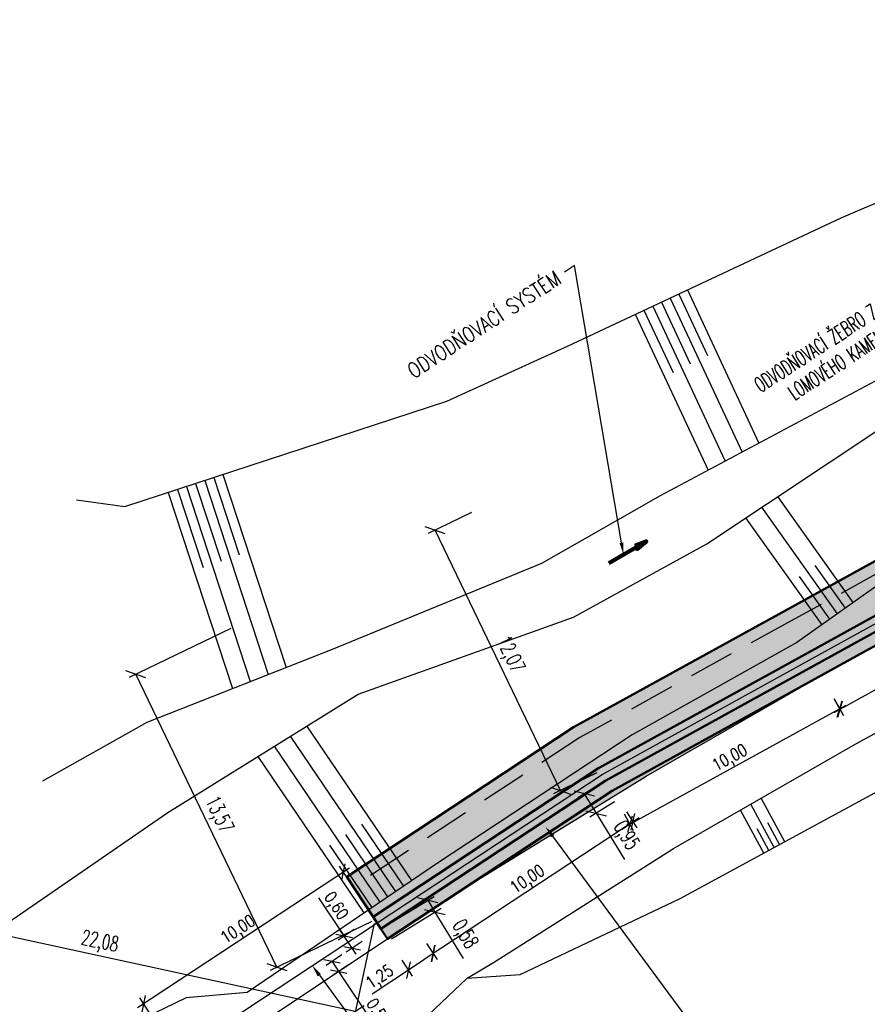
# Model space of a CAD drawing. Header units: metres. Extents: x -912764 to -454925, y -2226138 to -1112338.
# Tile 5 of 256: x -456774 to -456738, y -1112939 to -1112898. Entities that reach past the tile are written whole.
import ezdxf
from ezdxf import colors
from ezdxf.entities.mleader import LeaderData, LeaderLine
from ezdxf.math import Vec2, Vec3

# ---------------------------------------------------------------- set-up
doc = ezdxf.new("R2010")
doc.units = ezdxf.units.M
for name, pattern in [('DGN Style 2', [1000, 600, -400]), ('ČÁRKOVANÁ', [19.05, 12.7, -6.35]), ('ČÁRKOVANÁ2', [9.525, 6.35, -3.175])]:
    doc.linetypes.add(name, pattern=pattern)
doc.layers.add('!řezy tenká', color=1, linetype='Continuous')
for name, color, linetype, lineweight in [('_NOVÝ STAV', 1, 'Continuous', 30), ('_NOVÝ STAV - POPISKY', 1, 'Continuous', 30), ('_NOVÝ STAV - POPISKY KATASTR', 7, 'Continuous', 30), ('Komunikace', 7, 'Continuous', 0), ('Terenni_hrany', 7, 'Continuous', 0), ('Terenni_srafy', 7, 'Continuous', 0)]:
    doc.layers.add(name, color=color, linetype=linetype, lineweight=lineweight)
doc.styles.add('Romans-Uzke', font='romans.shx', dxfattribs={"width": 0.6, "height": 2.5})
doc.styles.add('Romans2mm', font='romans.shx', dxfattribs={"width": 0.8, "height": 2})
doc.styles.get("Standard").update_dxf_attribs({"font": 'simplex.shx', "width": 0.9})
doc.styles.add('StandardUzky', font='simplex.shx', dxfattribs={"width": 0.65})
doc.linetypes.add('PLOTSVODL', pattern='A,5,[101,civil.shx,S=1,R=0,X=0,Y=0],5', length=10)
doc.dimstyles.new('ISO-25', dxfattribs={"dimtxt": 2.5, "dimasz": 2.5, "dimexe": 1.25, "dimexo": 0.625, "dimtad": 1, "dimtxsty": 'Standard', "dimcen": 2.5, "dimadec": 0, "dimazin": 0, "dimtfac": 1, "dimtmove": 0, "dimatfit": 3, "dimfxl": 1, "dimarcsym": 0})
doc.dimstyles.new('Koty2mm CS', dxfattribs={"dimtxt": 2, "dimasz": 2, "dimexe": 1.2, "dimexo": 5, "dimgap": 0.3, "dimtad": 1, "dimzin": 0, "dimtxsty": 'Romans2mm', "dimblk": 'OBLIQUE', "dimcen": 2, "dimdle": 1.2, "dimclrd": 256, "dimclre": 256, "dimclrt": 256, "dimadec": 0, "dimazin": 0, "dimtfac": 1, "dimtofl": 0, "dimtmove": 0, "dimatfit": 3, "dimfxl": 2, "dimfxlon": 1, "dimtolj": 1, "dimtzin": 0, "dimlwd": -1, "dimlwe": -1, "dimarcsym": 0})
doc.dimstyles.new('RomansPolomer', dxfattribs={"dimtxt": 2, "dimasz": 2, "dimexe": 1, "dimexo": 2, "dimgap": 1, "dimtad": 1, "dimzin": 1, "dimtxsty": 'Romans-Uzke', "dimcen": 0, "dimadec": 0, "dimazin": 0, "dimtfac": 1, "dimtofl": 0, "dimtmove": 0, "dimatfit": 3, "dimfxl": 3, "dimfxlon": 1, "dimarcsym": 0})

# ---------------------------------------------------------------- blocks, each defined once
blk = doc.blocks.new('_Oblique')
at = {"color": 0, "linetype": 'ByBlock', "lineweight": -2}
blk.add_line((-0.5, -0.5), (0.5, 0.5), dxfattribs=at)
blk = doc.blocks.new('*D166')
at = {"layer": '_NOVÝ STAV - POPISKY', "transparency": 16777216}
for p, q in [((-456760.134, -1112937.002), (-456760.8, -1112937.446)), ((-456760.55, -1112937.279), (-456760.106, -1112937.945)), ((-456759.857, -1112937.418), (-456760.522, -1112937.862)), ((-456760.273, -1112937.695), (-456758.594, -1112940.213))]:
    blk.add_line(p, q, dxfattribs=at)
at = {"layer": 'Defpoints', "color": 0, "transparency": 16777216}
for p in [(-456758.104, -1112935.648), (-456757.826, -1112936.064), (-456760.55, -1112937.279)]:
    blk.add_point(p, dxfattribs=at)
at = {"layer": '_NOVÝ STAV - POPISKY', "transparency": 16777216, "xscale": 0.5, "yscale": 0.5, "zscale": 0.5}
for p, rotation in [((-456760.55, -1112937.279), 123.6900675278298), ((-456760.273, -1112937.695), 303.6900675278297)]:
    blk.add_blockref('_Oblique', p, dxfattribs=dict(at, rotation=rotation))
at = {"layer": '_NOVÝ STAV - POPISKY', "transparency": 16777216, "insert": (-456758.664, -1112939.436), "char_height": 0.5, "attachment_point": 5, "rotation": 303.6901, "style": 'Romans2mm'}
blk.add_mtext('\\A1;0,50', dxfattribs=at)
blk = doc.blocks.new('*D165')
at = {"layer": '_NOVÝ STAV - POPISKY', "transparency": 16777216}
for p, q in [((-456761.114, -1112934.624), (-456760.044, -1112936.228)), ((-456759.628, -1112935.95), (-456760.294, -1112936.394)), ((-456759.545, -1112936.977), (-456760.211, -1112935.978)), ((-456759.296, -1112936.45), (-456759.961, -1112936.893))]:
    blk.add_line(p, q, dxfattribs=at)
at = {"layer": 'Defpoints', "color": 0, "transparency": 16777216}
for p in [(-456758.433, -1112935.153), (-456758.101, -1112935.653), (-456760.044, -1112936.228)]:
    blk.add_point(p, dxfattribs=at)
at = {"layer": '_NOVÝ STAV - POPISKY', "transparency": 16777216, "xscale": 0.5, "yscale": 0.5, "zscale": 0.5}
for p, rotation in [((-456760.044, -1112936.228), 123.6900675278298), ((-456759.712, -1112936.727), 303.6900675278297)]:
    blk.add_blockref('_Oblique', p, dxfattribs=dict(at, rotation=rotation))
at = {"layer": '_NOVÝ STAV - POPISKY', "transparency": 16777216, "insert": (-456760.424, -1112934.986), "char_height": 0.5, "attachment_point": 5, "rotation": 303.6901, "style": 'Romans2mm'}
blk.add_mtext('\\A1;0,60', dxfattribs=at)
blk = doc.blocks.new('*D237')
at = {"layer": '_NOVÝ STAV - POPISKY', "transparency": 16777216}
for p, q in [((-456730.818, -1112921.487), (-456730.431, -1112922.187)), ((-456730.313, -1112921.779), (-456739.596, -1112926.898)), ((-456739.574, -1112926.316), (-456739.188, -1112927.016))]:
    blk.add_line(p, q, dxfattribs=at)
at = {"layer": 'Defpoints', "color": 0, "transparency": 16777216}
for p in [(-456731.599, -1112920.07), (-456740.355, -1112924.899), (-456739.333, -1112926.753)]:
    blk.add_point(p, dxfattribs=at)
at = {"layer": '_NOVÝ STAV - POPISKY', "transparency": 16777216, "xscale": 0.5, "yscale": 0.5, "zscale": 0.5}
for p, rotation in [((-456730.576, -1112921.924), 28.87525429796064), ((-456739.333, -1112926.753), 208.8752542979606)]:
    blk.add_blockref('_Oblique', p, dxfattribs=dict(at, rotation=rotation))
at = {"layer": '_NOVÝ STAV - POPISKY', "transparency": 16777216, "insert": (-456735.134, -1112924.013), "char_height": 0.5, "attachment_point": 5, "rotation": 28.8753, "style": 'Romans2mm'}
blk.add_mtext('\\A1;10,00', dxfattribs=at)
blk = doc.blocks.new('*D236')
at = {"layer": '_NOVÝ STAV - POPISKY', "transparency": 16777216}
for p, q in [((-456739.586, -1112926.3), (-456739.201, -1112927.001)), ((-456739.082, -1112926.594), (-456748.373, -1112931.697)), ((-456748.351, -1112931.114), (-456747.966, -1112931.816))]:
    blk.add_line(p, q, dxfattribs=at)
at = {"layer": 'Defpoints', "color": 0, "transparency": 16777216}
for p in [(-456740.347, -1112924.914), (-456749.112, -1112929.728), (-456748.11, -1112931.553)]:
    blk.add_point(p, dxfattribs=at)
at = {"layer": '_NOVÝ STAV - POPISKY', "transparency": 16777216, "xscale": 0.5, "yscale": 0.5, "zscale": 0.5}
for p, rotation in [((-456739.345, -1112926.738), 28.7783684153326), ((-456748.11, -1112931.553), 208.7783684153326)]:
    blk.add_blockref('_Oblique', p, dxfattribs=dict(at, rotation=rotation))
at = {"layer": '_NOVÝ STAV - POPISKY', "transparency": 16777216, "insert": (-456743.907, -1112928.819), "char_height": 0.5, "attachment_point": 5, "rotation": 28.7784, "style": 'Romans2mm'}
blk.add_mtext('\\A1;10,00', dxfattribs=at)
blk = doc.blocks.new('*D234')
at = {"layer": '_NOVÝ STAV - POPISKY', "transparency": 16777216}
for p, q in [((-456747.726, -1112931.288), (-456756.579, -1112937.118)), ((-456748.252, -1112931.035), (-456747.812, -1112931.703)), ((-456756.603, -1112936.535), (-456756.163, -1112937.203))]:
    blk.add_line(p, q, dxfattribs=at)
at = {"layer": 'Defpoints', "color": 0, "transparency": 16777216}
for p in [(-456749.112, -1112929.728), (-456757.464, -1112935.229), (-456756.328, -1112936.953)]:
    blk.add_point(p, dxfattribs=at)
at = {"layer": '_NOVÝ STAV - POPISKY', "transparency": 16777216, "xscale": 0.5, "yscale": 0.5, "zscale": 0.5}
for p, rotation in [((-456747.977, -1112931.453), 33.36789209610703), ((-456756.328, -1112936.953), 213.367892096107)]:
    blk.add_blockref('_Oblique', p, dxfattribs=dict(at, rotation=rotation))
at = {"layer": '_NOVÝ STAV - POPISKY', "transparency": 16777216, "insert": (-456752.357, -1112933.891), "char_height": 0.5, "attachment_point": 5, "rotation": 33.3679, "style": 'Romans2mm'}
blk.add_mtext('\\A1;10,00', dxfattribs=at)
blk = doc.blocks.new('*D235')
at = {"layer": '_NOVÝ STAV - POPISKY', "transparency": 16777216}
for p, q in [((-456756.597, -1112936.535), (-456756.155, -1112937.201)), ((-456756.071, -1112936.786), (-456757.362, -1112937.643)), ((-456757.639, -1112937.226), (-456757.196, -1112937.893)), ((-456757.362, -1112937.643), (-456758.872, -1112938.644))]:
    blk.add_line(p, q, dxfattribs=at)
at = {"layer": 'Defpoints', "color": 0, "transparency": 16777216}
for p in [(-456757.464, -1112935.229), (-456758.505, -1112935.92), (-456757.362, -1112937.643)]:
    blk.add_point(p, dxfattribs=at)
at = {"layer": '_NOVÝ STAV - POPISKY', "transparency": 16777216, "xscale": 0.5, "yscale": 0.5, "zscale": 0.5}
for p, rotation in [((-456756.321, -1112936.952), 33.56132303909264), ((-456757.362, -1112937.643), 213.5613230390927)]:
    blk.add_blockref('_Oblique', p, dxfattribs=dict(at, rotation=rotation))
at = {"layer": '_NOVÝ STAV - POPISKY', "transparency": 16777216, "insert": (-456758.531, -1112937.971), "char_height": 0.5, "attachment_point": 5, "rotation": 33.5613, "style": 'Romans2mm'}
blk.add_mtext('\\A1;1,25', dxfattribs=at)
blk = doc.blocks.new('*D278')
at = {"layer": '_NOVÝ STAV - POPISKY KATASTR', "color": 0, "lineweight": -2, "transparency": 16777216}
for p, q in [((-456749.245, -1112929.81), (-456750.278, -1112930.443)), ((-456750.012, -1112930.28), (-456749.516, -1112931.09)), ((-456748.749, -1112930.62), (-456749.782, -1112931.253)), ((-456749.516, -1112931.09), (-456748.33, -1112933.026))]:
    blk.add_line(p, q, dxfattribs=at)
at = {"layer": 'Defpoints', "color": 0, "lineweight": 50, "transparency": 16777216}
for p in [(-456749.112, -1112929.728), (-456748.616, -1112930.538), (-456749.516, -1112931.09)]:
    blk.add_point(p, dxfattribs=at)
at = {"layer": '_NOVÝ STAV - POPISKY KATASTR', "color": 0, "lineweight": -2, "transparency": 16777216, "xscale": 0.625, "yscale": 0.625, "zscale": 0.625}
for p, rotation in [((-456750.012, -1112930.28), 121.4882018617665), ((-456749.516, -1112931.09), 301.4882018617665)]:
    blk.add_blockref('_Oblique', p, dxfattribs=dict(at, rotation=rotation))
at = {"layer": '_NOVÝ STAV - POPISKY KATASTR', "color": 0, "transparency": 16777216, "insert": (-456748.309, -1112932.048), "char_height": 0.625, "attachment_point": 5, "rotation": 301.4882, "style": 'StandardUzky'}
blk.add_mtext('0,95', dxfattribs=at)
blk = doc.blocks.new('*D279')
at = {"layer": '_NOVÝ STAV - POPISKY KATASTR', "color": 0, "lineweight": -2, "transparency": 16777216}
for p, q in [((-456758.372, -1112935.838), (-456756.288, -1112934.561)), ((-456758.071, -1112936.33), (-456755.987, -1112935.053)), ((-456756.554, -1112934.725), (-456756.253, -1112935.216)), ((-456756.253, -1112935.216), (-456755.067, -1112937.153))]:
    blk.add_line(p, q, dxfattribs=at)
at = {"layer": 'Defpoints', "color": 0, "lineweight": 50, "transparency": 16777216}
for p in [(-456756.253, -1112935.216), (-456758.505, -1112935.92), (-456758.204, -1112936.411)]:
    blk.add_point(p, dxfattribs=at)
at = {"layer": '_NOVÝ STAV - POPISKY KATASTR', "color": 0, "lineweight": -2, "transparency": 16777216, "xscale": 0.625, "yscale": 0.625, "zscale": 0.625}
for p, rotation in [((-456756.554, -1112934.725), 121.4882018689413), ((-456756.253, -1112935.216), 301.4882018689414)]:
    blk.add_blockref('_Oblique', p, dxfattribs=dict(at, rotation=rotation))
at = {"layer": '_NOVÝ STAV - POPISKY KATASTR', "color": 0, "transparency": 16777216, "insert": (-456755.046, -1112936.175), "char_height": 0.625, "attachment_point": 5, "rotation": 301.4882, "style": 'StandardUzky'}
blk.add_mtext('0,58', dxfattribs=at)
blk = doc.blocks.new('*D280')
at = {"layer": '_NOVÝ STAV - POPISKY KATASTR', "color": 0, "lineweight": -2, "transparency": 16777216}
for p, q in [((-456764.781, -1112923.384), (-456769.02, -1112925.425)), ((-456762.851, -1112937.517), (-456768.739, -1112925.289)), ((-456758.894, -1112935.612), (-456763.133, -1112937.653))]:
    blk.add_line(p, q, dxfattribs=at)
at = {"layer": 'Defpoints', "color": 0, "lineweight": 50, "transparency": 16777216}
for p in [(-456764.64, -1112923.316), (-456768.739, -1112925.289), (-456758.753, -1112935.544)]:
    blk.add_point(p, dxfattribs=at)
at = {"layer": '_NOVÝ STAV - POPISKY KATASTR', "color": 0, "lineweight": -2, "transparency": 16777216, "xscale": 0.625, "yscale": 0.625, "zscale": 0.625}
for p, rotation in [((-456768.739, -1112925.289), 115.709445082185), ((-456762.851, -1112937.517), 295.709445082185)]:
    blk.add_blockref('_Oblique', p, dxfattribs=dict(at, rotation=rotation))
at = {"layer": '_NOVÝ STAV - POPISKY KATASTR', "color": 0, "transparency": 16777216, "insert": (-456765.319, -1112931.174), "char_height": 0.625, "attachment_point": 5, "rotation": 295.7094, "style": 'StandardUzky'}
blk.add_mtext('13,57', dxfattribs=at)
blk = doc.blocks.new('*D281')
at = {"layer": '_NOVÝ STAV - POPISKY KATASTR', "color": 0, "lineweight": -2, "transparency": 16777216}
for p, q in [((-456754.72, -1112918.539), (-456756.529, -1112919.41)), ((-456751.013, -1112930.146), (-456756.247, -1112919.275)), ((-456749.486, -1112929.411), (-456751.294, -1112930.282))]:
    blk.add_line(p, q, dxfattribs=at)
at = {"layer": 'Defpoints', "color": 0, "lineweight": 50, "transparency": 16777216}
for p in [(-456754.579, -1112918.472), (-456756.247, -1112919.275), (-456749.345, -1112929.343)]:
    blk.add_point(p, dxfattribs=at)
at = {"layer": '_NOVÝ STAV - POPISKY KATASTR', "color": 0, "lineweight": -2, "transparency": 16777216, "xscale": 0.625, "yscale": 0.625, "zscale": 0.625}
for p, rotation in [((-456756.247, -1112919.275), 115.7094450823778), ((-456751.013, -1112930.146), 295.7094450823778)]:
    blk.add_blockref('_Oblique', p, dxfattribs=dict(at, rotation=rotation))
at = {"layer": '_NOVÝ STAV - POPISKY KATASTR', "color": 0, "transparency": 16777216, "insert": (-456753.154, -1112924.481), "char_height": 0.625, "attachment_point": 5, "rotation": 295.7094, "style": 'StandardUzky'}
blk.add_mtext('12,07', dxfattribs=at)
blk = doc.blocks.new('*D471')
at = {"layer": '_NOVÝ STAV - POPISKY KATASTR', "color": 0, "lineweight": -2, "transparency": 16777216}
for p, q in [((-456780.363, -1112931.023), (-456781.222, -1112934.989)), ((-456781.156, -1112934.684), (-456759.579, -1112939.358)), ((-456758.786, -1112935.697), (-456759.645, -1112939.663))]:
    blk.add_line(p, q, dxfattribs=at)
at = {"layer": 'Defpoints', "color": 0, "transparency": 16777216}
for p in [(-456780.33, -1112930.87), (-456758.753, -1112935.544), (-456759.579, -1112939.358)]:
    blk.add_point(p, dxfattribs=at)
at = {"layer": '_NOVÝ STAV - POPISKY KATASTR', "color": 0, "lineweight": -2, "transparency": 16777216, "xscale": 0.625, "yscale": 0.625, "zscale": 0.625}
for p, rotation in [((-456781.156, -1112934.684), 167.7775759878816), ((-456759.579, -1112939.358), 347.7775759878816)]:
    blk.add_blockref('_Oblique', p, dxfattribs=dict(at, rotation=rotation))
at = {"layer": '_NOVÝ STAV - POPISKY KATASTR', "color": 0, "transparency": 16777216, "insert": (-456770.256, -1112936.504), "char_height": 0.625, "attachment_point": 5, "rotation": 347.7776, "style": 'StandardUzky'}
blk.add_mtext('22,08', dxfattribs=at)
blk = doc.blocks.new('*D1085')
at = {"layer": '_NOVÝ STAV - POPISKY', "transparency": 16777216}
for p, q in [((-456759.819, -1112933.381), (-456768.669, -1112939.215)), ((-456759.794, -1112933.964), (-456760.235, -1112933.296)), ((-456768.144, -1112939.467), (-456768.584, -1112938.799))]:
    blk.add_line(p, q, dxfattribs=at)
at = {"layer": 'Defpoints', "color": 0, "transparency": 16777216}
for p in [(-456758.67, -1112935.669), (-456768.419, -1112939.05), (-456767.02, -1112941.172)]:
    blk.add_point(p, dxfattribs=at)
at = {"layer": '_NOVÝ STAV - POPISKY', "transparency": 16777216, "xscale": 0.5, "yscale": 0.5, "zscale": 0.5}
for p, rotation in [((-456760.069, -1112933.546), 33.38938439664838), ((-456768.419, -1112939.05), 213.3893843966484)]:
    blk.add_blockref('_Oblique', p, dxfattribs=dict(at, rotation=rotation))
at = {"layer": '_NOVÝ STAV - POPISKY', "transparency": 16777216, "insert": (-456764.449, -1112935.987), "char_height": 0.5, "attachment_point": 5, "rotation": 33.3894, "style": 'Romans2mm'}
blk.add_mtext('\\A1;10,00', dxfattribs=at)

msp = doc.modelspace()

# ---------------------------------------------------------------- hatches: boundary and pattern name
at = {"layer": '_NOVÝ STAV', "lineweight": 9, "transparency": 33554687}
h = msp.add_hatch(dxfattribs=at)
h.set_pattern_fill('AR-CONC', color=1, scale=0.005)
h.paths.add_polyline_path([(-456750.4573, -1112927.5012), (-456759.9361, -1112933.7488), (-456758.8354, -1112935.4187), (-456749.4225, -1112929.2145), (-456740.645, -1112924.374), (-456731.8883, -1112919.545), (-456723.1625, -1112914.733), (-456715.0028, -1112908.8869), (-456705.6052, -1112905.1461), (-456695.8586, -1112902.7569), (-456686.2471, -1112900.181), (-456677.1144, -1112896.2685), (-456668.4528, -1112891.7967), (-456650.4298, -1112882.4915), (-456640.7622, -1112879.4888), (-456630.6903, -1112879.3485), (-456620.7356, -1112878.7471), (-456620.9001, -1112876.7534), (-456630.7646, -1112877.3493), (-456641.0792, -1112877.493), (-456651.191, -1112880.6337), (-456669.3703, -1112890.0196), (-456677.968, -1112894.4584), (-456686.9031, -1112898.2862), (-456696.3556, -1112900.8195), (-456706.216, -1112903.2366), (-456715.9692, -1112907.1189), (-456724.2316, -1112913.0386)])
at = {"layer": '_NOVÝ STAV', "lineweight": 18}
h = msp.add_hatch(dxfattribs=at)
h.set_pattern_fill('ANSI36', color=256, scale=0.1, angle=45)
h.set_pattern_definition([(90, (616.94583, 0), (-0.3175, 0.555625), [0.79375, -0.15875, 0, -0.15875])])
h.paths.add_polyline_path([(-456685.3116, -1112899.7802), (-456685.3393, -1112900.4448), (-456676.8583, -1112896.8115), (-456668.1776, -1112892.3299), (-456650.2015, -1112883.0489), (-456640.6671, -1112880.0875), (-456630.668, -1112879.9482), (-456620.6862, -1112879.3452), (-456620.7356, -1112878.7471), (-456630.6903, -1112879.3485), (-456640.7622, -1112879.4888), (-456650.4298, -1112882.4915), (-456668.4528, -1112891.7967), (-456677.1144, -1112896.2685)])
h.paths.add_polyline_path([(-456732.8316, -1112920.0652), (-456732.8608, -1112920.7665), (-456722.8418, -1112915.2414), (-456714.7129, -1112909.4173), (-456705.4219, -1112905.7189), (-456695.7095, -1112903.3381), (-456686.0503, -1112900.7494), (-456685.799, -1112900.6417), (-456685.7714, -1112899.9772), (-456686.2471, -1112900.181), (-456695.8586, -1112902.7569), (-456705.6052, -1112905.1461), (-456715.0028, -1112908.8869), (-456723.1625, -1112914.733)])
h.paths.add_polyline_path([(-456733.2986, -1112921.0079), (-456733.2695, -1112920.3067), (-456749.4225, -1112929.2145), (-456758.8354, -1112935.4187), (-456758.5052, -1112935.9196), (-456749.112, -1112929.7285)])
at = {"layer": '_NOVÝ STAV', "transparency": 33554559}
h = msp.add_hatch(color=9, dxfattribs=at)
h.dxf.hatch_style = 1
h.paths.add_polyline_path([(-456714.4713, -1112909.8592), (-456705.2692, -1112906.1963), (-456695.5852, -1112903.8224), (-456685.8863, -1112901.2231), (-456676.6449, -1112897.2641), (-456667.9482, -1112892.7742), (-456650.0112, -1112883.5133), (-456640.5878, -1112880.5865), (-456630.6495, -1112880.448), (-456620.6561, -1112879.8443), (-456620.6862, -1112879.3452), (-456630.668, -1112879.9482), (-456640.6671, -1112880.0875), (-456650.2015, -1112883.0489), (-456668.1776, -1112892.3299), (-456676.8583, -1112896.8115), (-456686.0503, -1112900.7494), (-456695.7095, -1112903.3381), (-456705.4219, -1112905.7189), (-456714.7129, -1112909.4173), (-456722.8418, -1112915.2414), (-456731.5986, -1112920.0704), (-456740.3553, -1112924.8994), (-456749.112, -1112929.7285), (-456758.5052, -1112935.9196), (-456758.2279, -1112936.3357), (-456748.8533, -1112930.1568), (-456740.1139, -1112925.3373), (-456731.3571, -1112920.5082), (-456722.5746, -1112915.665)])
at = {"layer": '_NOVÝ STAV', "lineweight": 50, "transparency": 33554508}
h = msp.add_hatch(color=41, dxfattribs=at)
h.dxf.hatch_style = 1
h.paths.add_polyline_path([(-456620.6561, -1112879.8443), (-456630.6495, -1112880.448), (-456627.92, -1112880.41), (-456624.2, -1112880.4), (-456620.6559, -1112879.8465)])
h.paths.add_polyline_path([(-456650.0112, -1112883.5133), (-456659.0574, -1112888.1839), (-456649.89, -1112883.72), (-456645.32, -1112882.08), (-456641.17, -1112880.98), (-456637.97, -1112880.55), (-456640.5878, -1112880.5865)])
h.paths.add_polyline_path([(-456722.3487, -1112916.1143), (-456722.5746, -1112915.665), (-456748.8533, -1112930.1568), (-456754.9747, -1112934.1915), (-456747.43, -1112929.54), (-456740.28, -1112925.44), (-456734.12, -1112922.08), (-456732.84, -1112921.42), (-456732.17, -1112921.12), (-456729.65, -1112919.77), (-456726.1, -1112918)])
h.paths.add_polyline_path([(-456685.8863, -1112901.2231), (-456685.8745, -1112901.251), (-456677.6, -1112897.73), (-456672.13, -1112895.1), (-456670.24, -1112893.99), (-456666.69, -1112892.26), (-456662.34, -1112889.95), (-456659.0869, -1112888.1991), (-456667.9482, -1112892.7742), (-456676.6449, -1112897.2641)])

# ---------------------------------------------------------------- linework, layer by layer
at = {"layer": '_NOVÝ STAV', "color": 1, "lineweight": 50, "ltscale": 0.3}
for points in [[(-456620.9001, -1112876.7534), (-456630.7646, -1112877.3493), (-456641.0792, -1112877.493), (-456651.191, -1112880.6337), (-456669.3703, -1112890.0196), (-456677.968, -1112894.4584), (-456686.9031, -1112898.2862), (-456696.3556, -1112900.8195), (-456706.216, -1112903.2366), (-456715.9692, -1112907.1189), (-456724.2316, -1112913.0386), (-456732.8541, -1112917.7937), (-456741.6109, -1112922.6227), (-456750.4573, -1112927.5012), (-456759.9361, -1112933.7488)], [(-456758.5052, -1112935.9196), (-456758.5052, -1112935.9196), (-456758.8354, -1112935.4187), (-456749.4225, -1112929.2145), (-456740.645, -1112924.374), (-456731.8883, -1112919.545), (-456723.1625, -1112914.733), (-456715.0028, -1112908.8869), (-456705.6052, -1112905.1461), (-456695.8586, -1112902.7569), (-456686.2471, -1112900.181), (-456677.1144, -1112896.2685), (-456668.4528, -1112891.7967), (-456650.4298, -1112882.4915), (-456640.7622, -1112879.4888), (-456630.6903, -1112879.3485), (-456620.7356, -1112878.7471)], [(-456758.5052, -1112935.9196), (-456749.112, -1112929.7285), (-456740.3553, -1112924.8994), (-456731.5986, -1112920.0704), (-456722.8418, -1112915.2414), (-456714.7129, -1112909.4173), (-456705.4219, -1112905.7189), (-456695.7095, -1112903.3381), (-456686.0503, -1112900.7494), (-456676.8583, -1112896.8115), (-456668.1776, -1112892.3299), (-456650.2015, -1112883.0489), (-456640.6671, -1112880.0875), (-456630.668, -1112879.9482), (-456620.6994, -1112879.346)], [(-456758.5052, -1112935.9196), (-456758.2279, -1112936.3357), (-456748.8533, -1112930.1568), (-456740.1139, -1112925.3373), (-456731.3571, -1112920.5082), (-456722.5746, -1112915.665), (-456714.4713, -1112909.8592), (-456705.2692, -1112906.1963), (-456695.5852, -1112903.8224), (-456685.8863, -1112901.2231), (-456676.6449, -1112897.2641), (-456667.9482, -1112892.7742), (-456650.0112, -1112883.5133), (-456640.5878, -1112880.5865), (-456630.6495, -1112880.448), (-456620.6561, -1112879.8443)], [(-456758.8354, -1112935.4187), (-456759.9361, -1112933.7488)]]:
    msp.add_lwpolyline(points, dxfattribs=at)
at = {"layer": '_NOVÝ STAV', "color": 1, "linetype": 'ČÁRKOVANÁ2', "lineweight": 25, "ltscale": 0.3}
msp.add_lwpolyline([(-456620.8699, -1112877.2525), (-456630.746, -1112877.8491), (-456641, -1112877.992), (-456651.0007, -1112881.0981), (-456669.141, -1112890.4639), (-456677.7546, -1112894.9109), (-456686.7391, -1112898.7599), (-456696.2313, -1112901.3039), (-456706.0633, -1112903.7139), (-456715.7276, -1112907.5609), (-456723.9643, -1112913.4622), (-456732.6127, -1112918.2315), (-456741.3694, -1112923.0605), (-456750.1986, -1112927.9295), (-456759.6609, -1112934.1663)], dxfattribs=at)
at = {"layer": '_NOVÝ STAV', "color": 32, "linetype": 'PLOTSVODL', "lineweight": 30, "ltscale": 0.5}
msp.add_lwpolyline([(-456767.0198, -1112941.1724), (-456762.8451, -1112938.4208), (-456758.6703, -1112935.6692), (-456749.2673, -1112929.4715), (-456740.5002, -1112924.6367), (-456731.7434, -1112919.8077), (-456723.0022, -1112914.9872), (-456714.8579, -1112909.1521), (-456705.5135, -1112905.4325), (-456695.784, -1112903.0475), (-456686.1487, -1112900.4652), (-456676.9864, -1112896.54), (-456668.3152, -1112892.0633), (-456650.3156, -1112882.7702), (-456640.7146, -1112879.7882), (-456630.6792, -1112879.6484), (-456620.711, -1112879.0462), (-456615.8327, -1112877.9492)], dxfattribs=at)
at = {"layer": 'Komunikace', "color": 7, "linetype": 'Continuous', "lineweight": 30, "flags": 128}
for points in [[(-456803.8113, -1112954.5092), (-456798.85, -1112953.35), (-456784.7, -1112949.78), (-456773.82, -1112945.7), (-456769.66, -1112943.59), (-456763.7, -1112939.98), (-456755.54, -1112934.54), (-456747.43, -1112929.54), (-456740.28, -1112925.44), (-456734.12, -1112922.08), (-456732.84, -1112921.42), (-456732.17, -1112921.12), (-456729.65, -1112919.77), (-456726.1, -1112918), (-456716.81, -1112913.33), (-456711.3, -1112910.99)], [(-456803.0047, -1112957.5204), (-456798.03, -1112956.29), (-456783.78, -1112952.77), (-456772.82, -1112948.75), (-456761.38, -1112944.11), (-456754.91, -1112937.98), (-456753.81, -1112937.33), (-456746.28, -1112932.57), (-456738.67, -1112928.19), (-456731.31, -1112924.19), (-456724.41, -1112920.92), (-456715.4, -1112916.22), (-456710.13, -1112913.9)]]:
    msp.add_lwpolyline(points, dxfattribs=at)
at = {"layer": 'Terenni_hrany', "color": 7, "linetype": 'DGN Style 2', "lineweight": 30, "flags": 128}
msp.add_lwpolyline([(-456789.72, -1112945.65), (-456786.56, -1112942.78), (-456777.75, -1112938.18), (-456767.41, -1112931.06), (-456759.46, -1112926.12), (-456750.47, -1112922.91), (-456744.9, -1112919.84), (-456735.98, -1112913.92), (-456733.36, -1112911.72), (-456730.37, -1112909.98), (-456729.48, -1112909.55), (-456726.62, -1112907.92), (-456724.65, -1112907.09), (-456722.12, -1112906.38), (-456721.25, -1112905.23), (-456717.32, -1112903.09), (-456712.5, -1112898.97), (-456710.27, -1112898.39), (-456707.5, -1112897.54), (-456702.25, -1112896.16), (-456696.44, -1112893.8), (-456692.27, -1112893.24), (-456690.86, -1112892.77), (-456688.2, -1112891.91), (-456686.25, -1112890.43), (-456683.496, -1112887.938), (-456681.76, -1112885.52), (-456677.51, -1112885.43), (-456676.37, -1112885.68), (-456673.69, -1112884.07), (-456667.45, -1112880.16), (-456664.46, -1112878.61), (-456662.56, -1112878.74), (-456658.63, -1112875.06), (-456655.76, -1112873.02), (-456653.35, -1112870.44), (-456651.14, -1112869.88), (-456645.9, -1112869.46), (-456639.46, -1112870.08), (-456635.74, -1112869.85), (-456630.25, -1112870.23), (-456628.1, -1112868.34), (-456627.22, -1112865.48), (-456626.77, -1112863.28)], dxfattribs=at)
at = {"layer": 'Terenni_hrany', "color": 7, "linetype": 'Continuous', "lineweight": 30, "flags": 128}
for points in [[(-456771.218, -1112918.004), (-456769.21, -1112918.29), (-456755.76, -1112913.89), (-456750.72, -1112911.59), (-456739.28, -1112906.24), (-456732.84, -1112903.48), (-456726.28, -1112899.3), (-456722.35, -1112896.86), (-456714.93, -1112893.35), (-456711.38, -1112892.5), (-456706.71, -1112891.35), (-456702.44, -1112890.09), (-456697.67, -1112888.74), (-456692.36, -1112888.64), (-456689.11, -1112888.56), (-456688.615, -1112886.213), (-456689.34, -1112884.79), (-456692.34, -1112884.83), (-456695.97, -1112885.54), (-456700.43, -1112884.7), (-456702.952, -1112884.248)], [(-456754.91, -1112937.98), (-456752.69, -1112937.82), (-456746.01, -1112934.65), (-456737.72, -1112930.16), (-456730.18, -1112925.92), (-456723.71, -1112922.06), (-456714.94, -1112917.91), (-456709.39, -1112915.72), (-456704.37, -1112913.79), (-456702.37, -1112913.19), (-456695.46, -1112910.57), (-456684.8, -1112906.71), (-456676.57, -1112902.69), (-456668.57, -1112898.54), (-456660.51, -1112894.59), (-456655.9, -1112894.22), (-456647.73, -1112888.79), (-456639.58, -1112885.9), (-456627.56, -1112885.83), (-456626.41, -1112885.66), (-456622.19, -1112886.37), (-456618.92, -1112887.83), (-456618.9, -1112890.65), (-456619.097, -1112892.811)], [(-456772.634, -1112929.739), (-456768.27, -1112927.29), (-456760.53, -1112924.24), (-456751.78, -1112920.65), (-456746.83, -1112917.83), (-456737.01, -1112912.6), (-456722.13, -1112904.52)], [(-456736.1, -1112921.27), (-456737.8, -1112921.6), (-456741.13, -1112923.97), (-456748.02, -1112927.82), (-456756.15, -1112933.18), (-456764.1, -1112938.57), (-456766.64, -1112938.8), (-456768.83, -1112939.86), (-456769.66, -1112943.59)]]:
    msp.add_lwpolyline(points, dxfattribs=at)
at = {"layer": 'Terenni_srafy', "color": 7, "linetype": 'Continuous', "lineweight": 30}
for p, q in [((-456746.431, -1112909.584), (-456743.424, -1112916.016)), ((-456746.069, -1112909.415), (-456744.869, -1112911.98)), ((-456745.707, -1112909.246), (-456742.717, -1112915.639)), ((-456747.156, -1112909.923), (-456744.131, -1112916.392)), ((-456746.794, -1112909.754), (-456745.587, -1112912.334)), ((-456747.881, -1112910.262), (-456744.838, -1112916.769)), ((-456747.519, -1112910.093), (-456746.305, -1112912.688)), ((-456765.107, -1112916.948), (-456762.471, -1112925.005)), ((-456766.248, -1112917.321), (-456765.185, -1112920.571)), ((-456765.868, -1112917.197), (-456763.217, -1112925.299)), ((-456765.487, -1112917.072), (-456764.43, -1112920.304)), ((-456767.388, -1112917.694), (-456764.708, -1112925.886)), ((-456767.008, -1112917.57), (-456765.939, -1112920.838)), ((-456766.628, -1112917.445), (-456763.963, -1112925.593)), ((-456738.779, -1112922.297), (-456741.931, -1112917.869)), ((-456739.431, -1112922.761), (-456742.598, -1112918.312)), ((-456740.083, -1112923.225), (-456743.265, -1112918.755)), ((-456739.105, -1112922.529), (-456740.369, -1112920.754)), ((-456739.757, -1112922.993), (-456741.027, -1112921.209)), ((-456757.22, -1112933.906), (-456761.598, -1112927.449)), ((-456757.882, -1112934.355), (-456762.278, -1112927.871)), ((-456758.545, -1112934.803), (-456762.958, -1112928.294)), ((-456759.207, -1112935.252), (-456763.638, -1112928.716)), ((-456741.641, -1112932.283), (-456742.625, -1112930.466)), ((-456742.08, -1112932.521), (-456743.058, -1112930.716)), ((-456742.52, -1112932.76), (-456743.492, -1112930.965)), ((-456757.551, -1112934.13), (-456759.306, -1112931.542)), ((-456742.3, -1112932.641), (-456742.787, -1112931.74)), ((-456741.86, -1112932.402), (-456742.351, -1112931.497)), ((-456758.213, -1112934.579), (-456759.975, -1112931.98)), ((-456758.876, -1112935.028), (-456760.645, -1112932.419))]:
    msp.add_line(p, q, dxfattribs=at)

# ---------------------------------------------------------------- dimensions: what is measured, and where the dimension line sits
at = {"layer": '_NOVÝ STAV - POPISKY'}
for p1, p2, distance, picture, middle in [((-456731.5986, -1112920.0704), (-456740.3553, -1112924.8994), 2.1172, '*D237', (-456735.1345, -1112924.0126)), ((-456740.3471, -1112924.9142), (-456749.112, -1112929.7285), 2.0812, '*D236', (-456743.907, -1112928.8189)), ((-456749.112, -1112929.7285), (-456757.4636, -1112935.2286), 2.0644, '*D234', (-456752.3573, -1112933.8914)), ((-456758.6703, -1112935.6692), (-456767.0198, -1112941.1724), -2.5424, '*D1085', (-456764.4493, -1112935.9869)), ((-456757.4636, -1112935.2286), (-456758.5052, -1112935.9196), 2.0676, '*D235', (-456758.5314, -1112937.9711))]:
    dim = msp.add_aligned_dim(p1=p1, p2=p2, distance=distance, dimstyle='Koty2mm CS', dxfattribs=at)
    dim.commit()
    dim.dimension.update_dxf_attribs({"geometry": picture, "text_midpoint": middle})
for base, p1, p2, angle, picture, middle, dimtype in [((-456760.0444, -1112936.2277), (-456758.1005, -1112935.6529), (-456758.4327, -1112935.1533), 303.69007, '*D165', (-456760.6642, -1112935.1466), 160), ((-456760.5501, -1112937.2791), (-456757.8263, -1112936.0642), (-456758.1037, -1112935.6482), 123.69007, '*D166', (-456758.9741, -1112939.6432), 161)]:
    dim = msp.add_linear_dim(base=base, p1=p1, p2=p2, angle=angle, dimstyle='Koty2mm CS', dxfattribs=at)
    dim.commit()
    dim.dimension.update_dxf_attribs({"geometry": picture, "text_midpoint": middle, "dimtype": dimtype})
at = {"layer": '_NOVÝ STAV - POPISKY KATASTR'}
for p1, p2, distance, picture, middle in [((-456749.3449, -1112929.343), (-456754.5791, -1112918.4717), 1.8512, '*D281', (-456753.154, -1112924.4813)), ((-456758.7529, -1112935.5439), (-456764.6403, -1112923.3159), 4.5487, '*D280', (-456765.319, -1112931.174)), ((-456749.112, -1112929.7285), (-456748.616, -1112930.5384), -1.0551, '*D278', (-456748.309, -1112932.0483)), ((-456780.33, -1112930.8699), (-456758.7529, -1112935.5439), -3.9022, '*D471', (-456770.2557, -1112936.5044)), ((-456758.5052, -1112935.9196), (-456758.2041, -1112936.4113), 2.288, '*D279', (-456755.0462, -1112936.175))]:
    dim = msp.add_aligned_dim(p1=p1, p2=p2, distance=distance, dimstyle='ISO-25', override={"dimscale": 0.25, "dimtxsty": 'StandardUzky', "dimblk1": 'Oblique', "dimblk2": 'Oblique', "dimsah": 1}, dxfattribs=at)
    dim.commit()
    dim.dimension.update_dxf_attribs({"geometry": picture, "text_midpoint": middle})

# ---------------------------------------------------------------- leaders
at = {"layer": '!řezy tenká', "linetype": 'Continuous', "ltscale": 3}
msp.add_leader([(-456747.4253, -1112919.7453), (-456748.9845, -1112920.6447)], dimstyle='RomansPolomer', override={"dimscale": 1, "dimasz": 0.5, "dimclrd": 7, "dimldrblk": 'ClosedBlank', "dimlwd": 65535}, dxfattribs=at)
at = {"layer": '_NOVÝ STAV - POPISKY', "color": 7, "linetype": 'ČÁRKOVANÁ', "lineweight": 20, "ltscale": 0.3}
ml = msp.add_multileader_mtext('Standard', dxfattribs=at)
ml.set_content('{\\W0.8;ODVODŇOVACÍ SYSTÉM}', color=7, style='Romans-Uzke')
ml.set_leader_properties()
ml.build(insert=Vec2(0, 0))
ml.multileader.update_dxf_attribs({"has_text_frame": 1, "dogleg_length": 0.5, "arrow_head_size": 0.5})
ctx = ml.context
ctx.base_point, ctx.char_height, ctx.arrow_head_size, ctx.landing_gap_size, ctx.plane_origin, ctx.plane_x_axis, ctx.plane_y_axis = Vec3(-456758.2135, -1112913.2881), 0.625, 0.5, 0.3, Vec3(-456737.4679, -1112948.8727), Vec3(0.8386706, 0.544639), Vec3(-0.544639, 0.8386706)
ctx.text_align_type = 2
notes = []
notes.append((ctx, [(1, (1, 1, 0), (-456750.4219, -1112908.2282), (-0.8386706, -0.544639), 0.5, [(1, [(-456748.3746, -1112920.2929)], 0, [])])]))
ctx.mtext.insert, ctx.mtext.text_direction, ctx.mtext.rotation, ctx.mtext.width, ctx.mtext.alignment, ctx.mtext.flow_direction = Vec3(-456751.263, -1112908.4018), Vec3(0.8386706, 0.544639), 0.5759587, 11.438311, 3, 5
at = {"layer": '_NOVÝ STAV - POPISKY', "color": 5, "linetype": 'ČÁRKOVANÁ', "lineweight": 20, "ltscale": 0.3}
ml = msp.add_multileader_mtext('Standard', dxfattribs=at)
ml.set_content('ODVODŇOVACÍ ŽEBRO Z LOMOVÉHO KAMENE', color=5, style='Romans-Uzke')
ml.set_leader_properties()
ml.build(insert=Vec2(0, 0))
ml.multileader.update_dxf_attribs({"has_text_frame": 1, "dogleg_length": 0.5, "arrow_head_size": 0.5})
ctx = ml.context
ctx.base_point, ctx.char_height, ctx.arrow_head_size, ctx.landing_gap_size, ctx.plane_origin, ctx.plane_x_axis, ctx.plane_y_axis = Vec3(-456743.6856, -1112913.8467), 0.625, 0.5, 0.3, Vec3(-456725.6274, -1112946.3765), Vec3(0.8386706, 0.544639), Vec3(-0.544639, 0.8386706)
ctx.text_align_type = 2
notes.append((ctx, [(1, (1, 1, 0), (-456737.1919, -1112909.6296), (-0.8386706, -0.544639), 0.5, [(1, [(-456734.6944, -1112917.2614)], 0, [])])]))
ctx.mtext.insert, ctx.mtext.text_direction, ctx.mtext.rotation, ctx.mtext.width, ctx.mtext.alignment, ctx.mtext.flow_direction = Vec3(-456738.033, -1112909.8032), Vec3(0.8386706, 0.544639), 0.5759587, 6.852368, 3, 5
ml = msp.add_multileader_mtext('Standard', dxfattribs=at)
ml.set_content('PROSTUP ŘÍMSOU PRO VYTVOŘENÍ ODVODŇOVACÍHO ŽLABU', color=5, style='Romans-Uzke')
ml.set_leader_properties()
ml.build(insert=Vec2(0, 0))
ml.multileader.update_dxf_attribs({"has_text_frame": 1, "dogleg_length": 0.5, "arrow_head_size": 0.5})
ctx = ml.context
ctx.base_point, ctx.char_height, ctx.arrow_head_size, ctx.landing_gap_size, ctx.plane_origin, ctx.plane_x_axis, ctx.plane_y_axis = Vec3(-456739.0271, -1112941.258), 0.625, 0.5, 0.3, Vec3(-456723.9415, -1112949.7344), Vec3(0.8386706, 0.544639), Vec3(-0.544639, 0.8386706)
ctx.text_align_type = 2
notes.append((ctx, [(1, (1, 1, 0), (-456729.9725, -1112935.3778), (-0.8386706, -0.544639), 0.5, [(1, [(-456733.0085, -1112920.6193)], 0, [])])]))
ctx.mtext.insert, ctx.mtext.text_direction, ctx.mtext.rotation, ctx.mtext.width, ctx.mtext.alignment, ctx.mtext.flow_direction = Vec3(-456730.8136, -1112935.5514), Vec3(0.8386706, 0.544639), 0.5759587, 11.438311, 3, 5
at = {"layer": '_NOVÝ STAV - POPISKY', "linetype": 'ČÁRKOVANÁ', "lineweight": 20, "ltscale": 0.3}
ml = msp.add_multileader_mtext('Standard', dxfattribs=at)
ml.set_content('TROJŘÁDEK ZE ŽULOVÉ KOSTKY V ŠÍŘCE 0,5m', color=256, style='Romans-Uzke')
ml.set_leader_properties()
ml.build(insert=Vec2(0, 0))
ml.multileader.update_dxf_attribs({"has_text_frame": 1, "dogleg_length": 0.5, "arrow_head_size": 0.5})
ctx = ml.context
ctx.base_point, ctx.char_height, ctx.arrow_head_size, ctx.landing_gap_size, ctx.plane_origin, ctx.plane_x_axis, ctx.plane_y_axis = Vec3(-456749.5573, -1112947.4601), 0.625, 0.5, 0.3, Vec3(-456729.3088, -1112954.2819), Vec3(0.8340609, 0.5516724), Vec3(-0.5516724, 0.8340609)
ctx.text_align_type = 2
notes.append((ctx, [(1, (1, 1, 0), (-456743.1141, -1112943.1984), (-0.8340609, -0.5516724), 0.5, [(1, [(-456751.6339, -1112931.6473)], 0, [])])]))
ctx.mtext.insert, ctx.mtext.text_direction, ctx.mtext.rotation, ctx.mtext.width, ctx.mtext.alignment, ctx.mtext.flow_direction = Vec3(-456743.9866, -1112943.3295), Vec3(0.8340609, 0.5516724), 0.5843681, 8.223239, 3, 5
ml = msp.add_multileader_mtext('Standard', dxfattribs=at)
ml.set_content('SVODIDLO DL. 167m (VČ. NÁBĚHŮ) ZAKONČENO NA KAŽDÉ STRANĚ NÁBĚHEM DL. 4m', color=256, style='Romans-Uzke')
ml.set_leader_properties()
ml.build(insert=Vec2(0, 0))
ml.multileader.update_dxf_attribs({"has_text_frame": 1, "dogleg_length": 0.5, "arrow_head_size": 0.5})
ctx = ml.context
ctx.base_point, ctx.char_height, ctx.arrow_head_size, ctx.landing_gap_size, ctx.plane_origin, ctx.plane_x_axis, ctx.plane_y_axis = Vec3(-456761.5333, -1112954.7429), 0.625, 0.5, 0.3, Vec3(-456739.0507, -1112960.087), Vec3(0.8340609, 0.5516724), Vec3(-0.5516724, 0.8340609)
ctx.text_align_type = 2
notes.append((ctx, [(1, (1, 1, 0), (-456752.856, -1112949.0036), (-0.8340609, -0.5516724), 0.5, [(1, [(-456761.3758, -1112937.4524)], 0, [])])]))
ctx.mtext.insert, ctx.mtext.text_direction, ctx.mtext.rotation, ctx.mtext.width, ctx.mtext.alignment, ctx.mtext.flow_direction = Vec3(-456753.6957, -1112949.1843), Vec3(0.8340609, 0.5516724), 0.5843681, 9.522019, 3, 5
for ctx, leaders in notes:
    for number, flags, end, landing, length, lines in leaders:
        leader = LeaderData()
        leader.index, (leader.has_last_leader_line, leader.has_dogleg_vector, leader.attachment_direction) = number, flags
        leader.last_leader_point, leader.dogleg_vector, leader.dogleg_length = Vec3(end), Vec3(landing), length
        for number, points, colour, breaks in lines:
            line = LeaderLine()
            line.index, line.vertices, line.color, line.breaks = number, Vec3.list(points), colors.encode_raw_color(colour), breaks
            leader.lines.append(line)
        ctx.leaders.append(leader)

doc.saveas('drawing.dxf')
